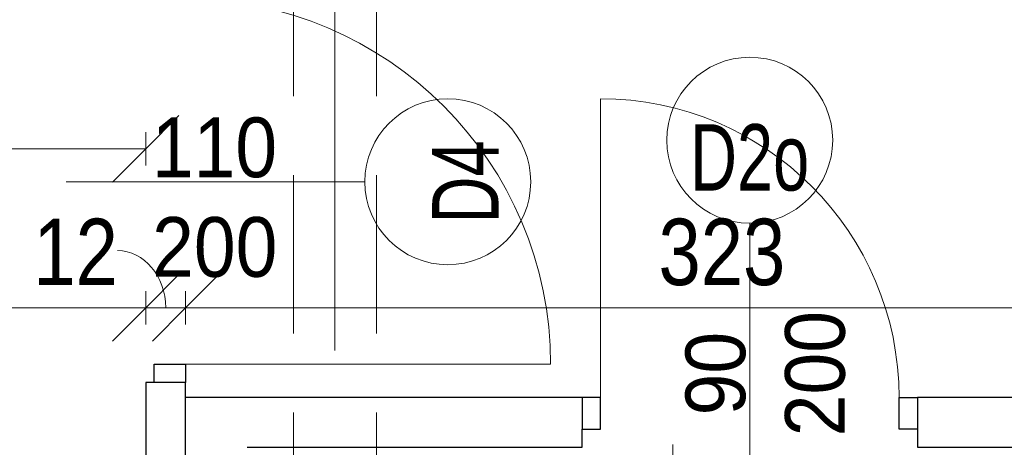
# Model space of a CAD drawing. Header units: centimetres. Extents: x -1631 to 21770, y -8842 to 3590.
# Tile 81 of 133: x 492 to 789, y 1172 to 1301. Entities that reach past the tile are written whole.
import ezdxf

# ---------------------------------------------------------------- set-up
doc = ezdxf.new("R2010")
doc.units = ezdxf.units.CM
doc.linetypes.add('Oś', pattern=[222.25, 127, -31.75, 31.75, -31.75])
doc.linetypes.add('Ukryte', pattern=[71.438, 47.625, -23.813])
for name, color, linetype, lineweight in [('A-ANNO-DIMS', 211, 'Continuous', 13), ('A-ANNO-DIMS-100', 211, 'Continuous', 13), ('A-ANNO-NOTE', 131, 'Continuous', 9), ('A-AREA-IDEN', 2, 'Continuous', 13), ('A-DETL-GENF', 92, 'Continuous', 9), ('A-DETL-HDLN', 90, 'Ukryte', 9), ('A-DETL-MEDM', 33, 'Continuous', 13), ('A-DOOR', 31, 'Continuous', 13), ('A-WALL', 113, 'Continuous', 13), ('S-GRID', 1, 'Continuous', 13)]:
    doc.layers.add(name, color=color, linetype=linetype, lineweight=lineweight)
doc.styles.add('Arial', font='arial.ttf', dxfattribs={"width": 0.9, "height": 18})
doc.styles.add('Arial Narrow_5', font='ARIALN.TTF', dxfattribs={"height": 20})
doc.styles.add('Arial_1', font='arial.ttf', dxfattribs={"width": 0.7, "height": 20})
doc.dimstyles.new('Diagonal_1_100__0__wewnętrzne', dxfattribs={"dimscale": 30.48, "dimtxt": 20.468619, "dimasz": 0.656168, "dimexe": 0.164042, "dimexo": 0.0625, "dimgap": 0.032808, "dimtad": 1, "dimdec": 0, "dimdsep": 46, "dimtxsty": 'Arial Narrow_5', "dimblk1": 'OBLIQUE', "dimblk2": 'OBLIQUE', "dimsah": 1, "dimcen": 0.09, "dimazin": 0, "dimtfac": 1, "dimtdec": 4, "dimtix": 1, "dimtmove": 0, "dimatfit": 3, "dimfxl": 0, "dimtvp": 1, "dimtolj": 1, "dimtzin": 0, "dimarcsym": 0})
doc.dimstyles.new('Diagonal_1_100__0__wewnętrzne_1', dxfattribs={"dimscale": 30.48, "dimtxt": 20.468619, "dimasz": 0.656168, "dimexe": 0.164042, "dimexo": 0.0625, "dimgap": 0.032808, "dimtad": 1, "dimdec": 0, "dimdsep": 46, "dimtxsty": 'Arial Narrow_5', "dimblk1": 'OBLIQUE', "dimblk2": 'OBLIQUE', "dimsah": 1, "dimcen": 0.09, "dimazin": 0, "dimtfac": 1, "dimtdec": 4, "dimtix": 1, "dimtmove": 1, "dimatfit": 3, "dimfxl": 0, "dimtvp": 1, "dimtolj": 1, "dimtzin": 0, "dimarcsym": 0})

# ---------------------------------------------------------------- blocks, each defined once
blk = doc.blocks.new('DRZWI 1S - automatyczna etykieta - Drzwi 90 _łazienkowe_-2364283-6_piętro IV __13_80 m_ - stan projektowany')
at = {"layer": 'A-DETL-GENF'}
for p, q in [((-50.5, 2), (-45, 2)), ((-50.5, -7.5), (-50.5, 2)), ((-45, 2), (-45, -7.5)), ((45, 2), (50.5, 2)), ((45, -7.5), (45, 2)), ((50.5, 2), (50.5, -7.5)), ((-45, -7.5), (-50.5, -7.5)), ((50.5, -7.5), (45, -7.5))]:
    blk.add_line(p, q, dxfattribs=at)
at = {"layer": 'A-DETL-MEDM', "lineweight": 25}
for p, q in [((-50.5, -7.5), (-50.5, 2)), ((-50.5, 2), (-45, 2)), ((-45, 2), (-45, -7.5)), ((45, 2), (45, -7.5)), ((50.5, 2), (45, 2)), ((50.5, -7.5), (50.5, 2)), ((-45, -7.5), (-50.5, -7.5)), ((45, -7.5), (50.5, -7.5))]:
    blk.add_line(p, q, dxfattribs=at)
at = {"layer": 'A-DOOR'}
blk.add_line((45, -7.5), (45, -97.5), dxfattribs=at)
blk.add_arc((45, -7.5), 90, 180, 270, dxfattribs=at)
blk = doc.blocks.new('DRZWI 1S - automatyczna etykieta - Drzwi 110-2388104-6_piętro IV __13_80 m_ - stan projektowany')
at = {"layer": 'A-DETL-GENF'}
for p, q in [((-60.5, 6), (-60.5, -3.5)), ((-55, 6), (-60.5, 6)), ((-55, -3.5), (-55, 6)), ((60.5, 6), (55, 6)), ((55, 6), (55, -3.5)), ((60.5, -3.5), (60.5, 6)), ((-60.5, -3.5), (-55, -3.5)), ((55, -3.5), (60.5, -3.5))]:
    blk.add_line(p, q, dxfattribs=at)
at = {"layer": 'A-DETL-MEDM', "lineweight": 25}
for p, q in [((-55, 6), (-60.5, 6)), ((-60.5, 6), (-60.5, -3.5)), ((-55, -3.5), (-55, 6)), ((55, -3.5), (55, 6)), ((55, 6), (60.5, 6)), ((60.5, 6), (60.5, -3.5)), ((-60.5, -3.5), (-55, -3.5)), ((60.5, -3.5), (55, -3.5))]:
    blk.add_line(p, q, dxfattribs=at)
at = {"layer": 'A-DOOR'}
blk.add_line((55, 6), (55, 116), dxfattribs=at)
blk.add_arc((55, 6), 110, 90, 180, dxfattribs=at)
blk = doc.blocks.new('DIMBLOCK106-6_piętro IV __13_80 m_ - stan projektowany')
at = {"layer": 'A-ANNO-DIMS-100', "transparency": 16777216}
for p, q in [((542.38, 1214.34), (552.38, 1224.34)), ((865.38, 1214.34), (875.38, 1224.34)), ((542.38, 1209.34), (542.38, 1219.34)), ((865.38, 1209.34), (865.38, 1219.34)), ((542.38, 1214.34), (532.38, 1204.34)), ((865.38, 1214.34), (542.38, 1214.34)), ((542.38, 1214.34), (542.38, 1209.34)), ((865.38, 1214.34), (855.38, 1204.34)), ((865.38, 1214.34), (865.38, 1209.34))]:
    blk.add_line(p, q, dxfattribs=at)
at = {"layer": 'A-ANNO-DIMS-100', "color": 0, "transparency": 16777216, "insert": (684.87, 1241.19), "char_height": 20, "width": 45.6158, "attachment_point": 1, "line_spacing_factor": 0.974696, "style": 'Arial Narrow_5'}
blk.add_mtext('323', dxfattribs=at)
blk = doc.blocks.new('_Oblique')
at = {"color": 0, "linetype": 'ByBlock', "lineweight": -2}
blk.add_line((-0.5, -0.5), (0.5, 0.5), dxfattribs=at)
blk = doc.blocks.new('DIMBLOCK107-6_piętro IV __13_80 m_ - stan projektowany')
at = {"layer": 'A-ANNO-DIMS-100', "transparency": 16777216}
for p, q in [((530.38, 1214.34), (540.38, 1224.34)), ((542.38, 1214.34), (552.38, 1224.34)), ((530.38, 1209.34), (530.38, 1219.34)), ((542.38, 1209.34), (542.38, 1219.34)), ((530.38, 1214.34), (520.38, 1204.34)), ((542.38, 1214.34), (530.38, 1214.34)), ((530.38, 1214.34), (530.38, 1209.34)), ((542.38, 1214.34), (532.38, 1204.34)), ((542.38, 1214.34), (542.38, 1209.34))]:
    blk.add_line(p, q, dxfattribs=at)
blk.add_ellipse((521.83, 1214.34), major_axis=(0, 17.24), ratio=0.843549, start_param=4.712389, end_param=6.283185, dxfattribs=at)
at = {"layer": 'A-ANNO-DIMS-100', "color": 0, "transparency": 16777216, "insert": (496.49, 1241.19), "char_height": 20, "width": 30.4105, "attachment_point": 1, "line_spacing_factor": 0.974696, "style": 'Arial Narrow_5'}
blk.add_mtext('12', dxfattribs=at)
blk = doc.blocks.new('DIMBLOCK108-6_piętro IV __13_80 m_ - stan projektowany')
at = {"layer": 'A-ANNO-DIMS-100', "transparency": 16777216}
for p, q in [((-555.62, 1214.34), (-545.62, 1224.34)), ((530.38, 1214.34), (540.38, 1224.34)), ((-555.62, 1209.34), (-555.62, 1219.34)), ((530.38, 1209.34), (530.38, 1219.34)), ((-555.62, 1214.34), (-565.62, 1204.34)), ((530.38, 1214.34), (-555.62, 1214.34)), ((-555.62, 1214.34), (-555.62, 1209.34)), ((530.38, 1214.34), (520.38, 1204.34)), ((530.38, 1214.34), (530.38, 1209.34))]:
    blk.add_line(p, q, dxfattribs=at)
at = {"layer": 'A-ANNO-DIMS-100', "color": 0, "transparency": 16777216, "insert": (-37.97, 1241.19), "char_height": 20, "width": 60.821, "attachment_point": 1, "line_spacing_factor": 0.974696, "style": 'Arial Narrow_5'}
blk.add_mtext('1086', dxfattribs=at)
blk = doc.blocks.new('DIMBLOCK134-6_piętro IV __13_80 m_ - stan projektowany')
at = {"layer": 'A-ANNO-DIMS-100', "transparency": 16777216}
for p, q in [((297.38, 1262.25), (307.38, 1272.25)), ((530.38, 1262.25), (540.38, 1272.25)), ((297.38, 1257.25), (297.38, 1267.25)), ((530.38, 1257.25), (530.38, 1267.25)), ((297.38, 1262.25), (287.38, 1252.25)), ((530.38, 1262.25), (297.38, 1262.25)), ((297.38, 1262.25), (297.38, 1257.25)), ((530.38, 1262.25), (520.38, 1252.25)), ((530.38, 1262.25), (530.38, 1257.25))]:
    blk.add_line(p, q, dxfattribs=at)
at = {"layer": 'A-ANNO-DIMS-100', "color": 0, "transparency": 16777216, "insert": (394.87, 1289.09), "char_height": 20, "width": 45.6158, "attachment_point": 1, "line_spacing_factor": 0.974696, "style": 'Arial Narrow_5'}
blk.add_mtext('233', dxfattribs=at)
blk = doc.blocks.new('METKA_POMIESZCZENIA2 - Rozbudowana krótka - bez ramki-2403173-6_piętro IV __13_80 m_ - stan projektowany')
at = {"layer": 'A-AREA-IDEN'}
for p, q in [((0, 0.425), (0, 0)), ((0.0976, 0), (-0.8, 0)), ((-0.8, 0), (0.8, 0)), ((0, 0), (0, -0.425))]:
    blk.add_line(p, q, dxfattribs=at)

msp = doc.modelspace()

# ---------------------------------------------------------------- linework, layer by layer
at = {"layer": 'A-ANNO-NOTE', "lineweight": 13}
for p, q in [((506.38, 1252.33), (596.38, 1252.33)), ((506.38, 1252.33), (596.38, 1252.33)), ((712.38, 1149.83), (712.38, 1239.83)), ((712.38, 1149.83), (712.38, 1239.83))]:
    msp.add_line(p, q, dxfattribs=at)
for centre in [(712.38, 1264.83), (621.38, 1252.33)]:
    msp.add_circle(centre, 25, dxfattribs=at)
at = {"layer": 'A-DETL-HDLN'}
for p, q in [((574.88, 420.83), (574.88, 2793.33)), ((599.88, 420.83), (599.88, 2793.33))]:
    msp.add_line(p, q, dxfattribs=at)
at = {"layer": 'A-WALL', "color": 7, "lineweight": 25}
for p, q in [((532.88, 1191.83), (530.38, 1191.83)), ((530.38, 1191.83), (530.38, 1102.83)), ((542.38, 1102.83), (542.38, 1191.83)), ((661.88, 1187.33), (542.38, 1187.33)), ((865.38, 1187.33), (762.88, 1187.33)), ((661.88, 1172.33), (661.88, 1177.83)), ((762.88, 1177.83), (762.88, 1172.33)), ((560.88, 1172.33), (661.88, 1172.33)), ((762.88, 1172.33), (850.38, 1172.33))]:
    msp.add_line(p, q, dxfattribs=at)
at = {"layer": 'S-GRID', "linetype": 'Oś'}
msp.add_line((587.38, 2884.27), (587.38, 27.13), dxfattribs=at)

# ---------------------------------------------------------------- block references
at = {"layer": 'A-AREA-IDEN', "xscale": 99.99999999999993, "yscale": 99.99999999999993, "zscale": 99.99999999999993}
msp.add_blockref('METKA_POMIESZCZENIA2 - Rozbudowana krótka - bez ramki-2403173-6_piętro IV __13_80 m_ - stan projektowany', (689.15, 1130.63), dxfattribs=at)
at = {"layer": 'A-DOOR'}
for name, p, rotation in [('DRZWI 1S - automatyczna etykieta - Drzwi 110-2388104-6_piętro IV __13_80 m_ - stan projektowany', (536.38, 1252.33), 269.9999999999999), ('DRZWI 1S - automatyczna etykieta - Drzwi 90 _łazienkowe_-2364283-6_piętro IV __13_80 m_ - stan projektowany', (712.38, 1179.83), 180)]:
    msp.add_blockref(name, p, dxfattribs=dict(at, rotation=rotation))

# ---------------------------------------------------------------- texts
at = {"layer": 'A-ANNO-NOTE', "lineweight": 211, "attachment_point": 5, "line_spacing_factor": 0.936439}
for s, insert, char_height, width, style in [('\\pt114.3,228.6,342.9,457.2,571.5,685.8,800.1,914.4,1028.7,1143,1257.3,1371.6,1485.9,1600.2,1714.5,1828.8,1943.1,2057.4,2171.7,2286,2400.3,2514.6,2628.9,2743.2,2857.5,2971.8,3086.1,3200.4,3314.7,3429,3543.3,3657.6;110', (551.07, 1262.56), 18, 38.07, 'Arial'), ('\\pt88.9,177.8,266.7,355.6,444.5,533.4,622.3,711.2,800.1,889,977.9,1066.8,1155.7,1244.6,1333.5,1422.4,1511.3,1600.2,1689.1,1778,1866.9,1955.8,2044.7,2133.6,2222.5,2311.4,2400.3,2489.2,2578.1,2667,2755.9,2844.8;D2o', (712.35, 1259.53), 20, 37.03, 'Arial_1'), ('\\pt114.3,228.6,342.9,457.2,571.5,685.8,800.1,914.4,1028.7,1143,1257.3,1371.6,1485.9,1600.2,1714.5,1828.8,1943.1,2057.4,2171.7,2286,2400.3,2514.6,2628.9,2743.2,2857.5,2971.8,3086.1,3200.4,3314.7,3429,3543.3,3657.6;200', (551.16, 1232.56), 18, 38.07, 'Arial')]:
    msp.add_mtext(s, dxfattribs=dict(at, insert=insert, char_height=char_height, width=width, style=style))
at = {"layer": 'A-ANNO-NOTE', "lineweight": 211, "attachment_point": 5, "rotation": 90, "line_spacing_factor": 0.936439}
for s, insert, char_height, width, style in [('\\pt88.9,177.8,266.7,355.6,444.5,533.4,622.3,711.2,800.1,889,977.9,1066.8,1155.7,1244.6,1333.5,1422.4,1511.3,1600.2,1689.1,1778,1866.9,1955.8,2044.7,2133.6,2222.5,2311.4,2400.3,2489.2,2578.1,2667,2755.9,2844.8;D4', (626.67, 1252.26), 20, 25.97, 'Arial_1'), ('\\pt114.3,228.6,342.9,457.2,571.5,685.8,800.1,914.4,1028.7,1143,1257.3,1371.6,1485.9,1600.2,1714.5,1828.8,1943.1,2057.4,2171.7,2286,2400.3,2514.6,2628.9,2743.2,2857.5,2971.8,3086.1,3200.4,3314.7,3429,3543.3,3657.6;200', (732.14, 1194.52), 18, 38.07, 'Arial'), ('\\pt114.3,228.6,342.9,457.2,571.5,685.8,800.1,914.4,1028.7,1143,1257.3,1371.6,1485.9,1600.2,1714.5,1828.8,1943.1,2057.4,2171.7,2286,2400.3,2514.6,2628.9,2743.2,2857.5,2971.8,3086.1,3200.4,3314.7,3429,3543.3,3657.6;200', (732.14, 1194.52), 18, 38.07, 'Arial'), ('\\pt114.3,228.6,342.9,457.2,571.5,685.8,800.1,914.4,1028.7,1143,1257.3,1371.6,1485.9,1600.2,1714.5,1828.8,1943.1,2057.4,2171.7,2286,2400.3,2514.6,2628.9,2743.2,2857.5,2971.8,3086.1,3200.4,3314.7,3429,3543.3,3657.6;90', (702.14, 1194.52), 18, 25.65, 'Arial')]:
    msp.add_mtext(s, dxfattribs=dict(at, insert=insert, char_height=char_height, width=width, style=style))

# ---------------------------------------------------------------- dimensions: what is measured, and where the dimension line sits
at = {"layer": 'A-ANNO-DIMS'}
for base, p1, p2, override, picture, middle in [((297.38, 1262.25), (530.38, 1257.25), (297.38, 1257.25), {"dimpost": '<>', "dimfxl": 233}, 'DIMBLOCK134-6_piętro IV __13_80 m_ - stan projektowany', (413.88, 1273.46)), ((-555.62, 1214.34), (530.38, 1209.34), (-555.62, 1209.34), {"dimpost": '<>', "dimfxl": 1086}, 'DIMBLOCK108-6_piętro IV __13_80 m_ - stan projektowany', (-12.62, 1225.56)), ((542.38, 1214.34), (865.38, 1209.34), (542.38, 1209.34), {"dimpost": '<>', "dimfxl": 323}, 'DIMBLOCK106-6_piętro IV __13_80 m_ - stan projektowany', (703.88, 1225.56))]:
    dim = msp.add_linear_dim(base=base, p1=p1, p2=p2, dimstyle='Diagonal_1_100__0__wewnętrzne', override=override, dxfattribs=at)
    dim.commit()
    dim.dimension.update_dxf_attribs({"geometry": picture, "text_midpoint": middle})
dim = msp.add_linear_dim(base=(530.38, 1214.34), p1=(542.38, 1209.34), p2=(530.38, 1209.34), dimstyle='Diagonal_1_100__0__wewnętrzne_1', override={"dimpost": '<>', "dimfxl": 12}, dxfattribs=at)
dim.commit()
dim.dimension.update_dxf_attribs({"geometry": 'DIMBLOCK107-6_piętro IV __13_80 m_ - stan projektowany', "text_midpoint": (511.69, 1227.86), "dimtype": 160, "text_rotation": 360})

doc.saveas('drawing.dxf')
